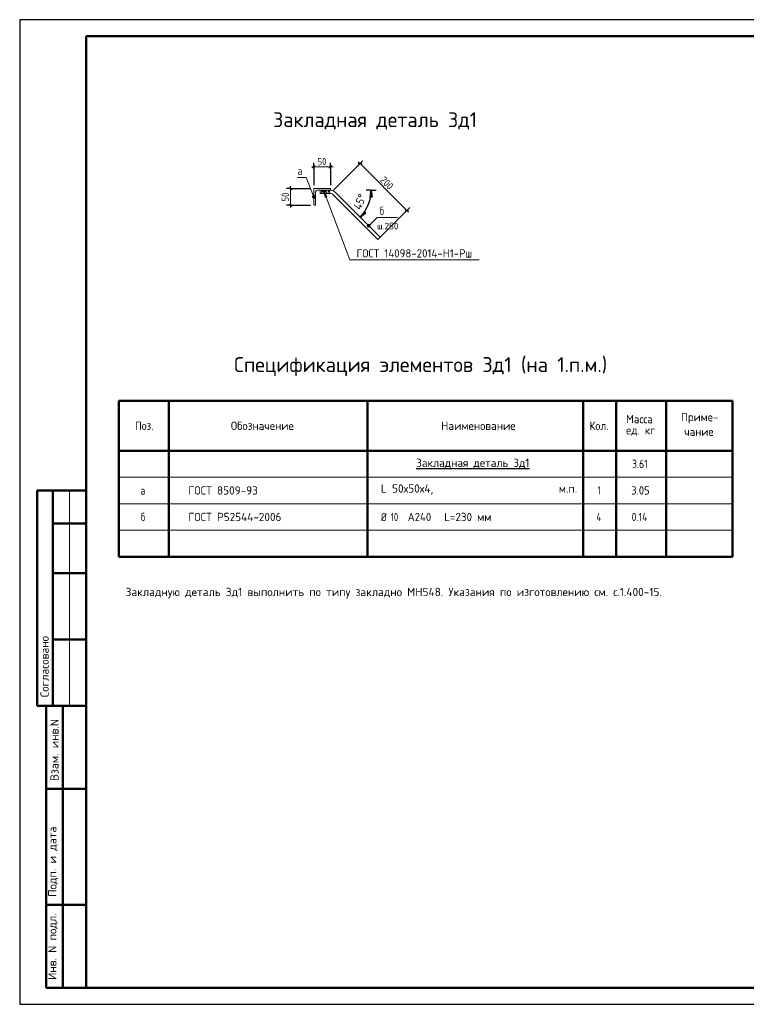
# Model space of a CAD drawing. Header units: millimetres. Extents: x 0 to 50400, y 0 to 35640.
# Tile 1 of 4: x 0 to 26296, y 0 to 35640. Entities that reach past the tile are written whole.
import ezdxf

# ---------------------------------------------------------------- set-up
doc = ezdxf.new("R2010")
doc.units = ezdxf.units.MM
for name, color, linetype, lineweight in [('Standard', 7, 'Continuous', 25), ('Заголовок чертежа', 7, 'Continuous', 25), ('Позиционная метка номер позиции', 7, 'Continuous', 13), ('Размерная линия_ общее', 7, 'Continuous', 13), ('Текст_ общее', 7, 'Continuous', 25)]:
    doc.layers.add(name, color=color, linetype=linetype, lineweight=lineweight)
doc.styles.add('ISOCPEUR', font='txt')

msp = doc.modelspace()

# ---------------------------------------------------------------- hatches: boundary and pattern name
at = {"layer": 'Позиционная метка номер позиции', "linetype": 'Continuous', "lineweight": 13, "transparency": 33554687}
for points in [[(10596, 29235), (10682, 29270), (10657, 29281)], [(10596, 29235), (10657, 29281), (10607, 29260)], [(10599, 29207), (10682, 29270), (10596, 29235)], [(10599, 29207), (10699, 29248), (10682, 29270)], [(10617, 29185), (10699, 29248), (10599, 29207)], [(10607, 29260), (10657, 29281), (10629, 29278)], [(10617, 29185), (10703, 29220), (10699, 29248)], [(10642, 29174), (10703, 29220), (10617, 29185)], [(10642, 29174), (10692, 29195), (10703, 29220)], [(10692, 29195), (10642, 29174), (10670, 29177)], [(12582, 28197), (12672, 28145), (12595, 28221)], [(12582, 28169), (12647, 28131), (12582, 28197)], [(12582, 28197), (12647, 28131), (12672, 28145)], [(12620, 28131), (12582, 28169), (12595, 28145)], [(12582, 28169), (12620, 28131), (12647, 28131)], [(12595, 28221), (12685, 28169), (12620, 28235)], [(12595, 28221), (12672, 28145), (12685, 28169)], [(12620, 28235), (12685, 28169), (12685, 28197)], [(12620, 28235), (12685, 28197), (12647, 28235)], [(12647, 28235), (12685, 28197), (12672, 28221)]]:
    msp.add_hatch(color=7, dxfattribs=at).paths.add_polyline_path(points)
msp.add_hatch(color=7, dxfattribs=at).paths.add_polyline_path([(11050, 29219), (10994, 29467), (11117, 29245)], flags=16)

# ---------------------------------------------------------------- linework, layer by layer
at = {"layer": 'Standard', "color": 7, "linetype": 'Continuous', "lineweight": 25, "transparency": 33554687}
for p, q in [((2400, 35040), (2400, 1270)), ((10604, 30268), (10694, 30358)), ((11204, 30268), (11294, 30358)), ((12252, 30429), (12380, 30429)), ((9759, 29572), (9849, 29482)), ((9759, 28972), (9849, 28882)), ((13947, 28735), (14074, 28735))]:
    msp.add_line(p, q, dxfattribs=at)
at = {"layer": 'Standard', "color": 7, "linetype": 'Continuous', "lineweight": 13, "transparency": 33554687}
for p, q in [((10649, 30313), (10559, 30313)), ((10649, 30313), (11249, 30313)), ((11249, 30313), (11339, 30313)), ((12316, 30429), (12252, 30493)), ((12316, 30429), (14010, 28735)), ((9804, 29527), (9804, 29617)), ((9804, 28927), (9804, 28837)), ((14010, 28735), (14074, 28671)), ((12935, 28484), (13670, 28484)), ((25792, 19080), (3592, 19080)), ((1800, 18600), (1800, 10800)), ((25792, 18120), (3592, 18120)), ((25792, 17160), (3592, 17160))]:
    msp.add_line(p, q, dxfattribs=at)
at = {"layer": 'Standard', "color": 251, "linetype": 'Continuous', "lineweight": -3, "true_color": 0x656565, "transparency": 33554687}
for p, q in [((10649, 30313), (10649, 30463)), ((10649, 30313), (10649, 30163)), ((10649, 30313), (10649, 29647)), ((11249, 30313), (11249, 30463)), ((11249, 30313), (11249, 30163)), ((11249, 30313), (11249, 29647)), ((12316, 30429), (11352, 29465)), ((12316, 30429), (12210, 30323)), ((12316, 30429), (12422, 30535)), ((9804, 29527), (9654, 29527)), ((9804, 29527), (9954, 29527)), ((9804, 29527), (10529, 29527)), ((9804, 28927), (9654, 28927)), ((9804, 28927), (9954, 28927)), ((9804, 28927), (10529, 28927)), ((14010, 28735), (13046, 27770)), ((14010, 28735), (13904, 28629)), ((14010, 28735), (14116, 28841))]:
    msp.add_line(p, q, dxfattribs=at)
at = {"layer": 'Standard', "color": 7, "linetype": 'Continuous', "lineweight": 50, "transparency": 33554687}
for p, q in [((25792, 21840), (3592, 21840)), ((3592, 21840), (3592, 20040)), ((5392, 21840), (5392, 20040)), ((12592, 21840), (12592, 20040)), ((20392, 21840), (20392, 20040)), ((21592, 21840), (21592, 20040)), ((23392, 21840), (23392, 20040)), ((25792, 21840), (25792, 20040)), ((25792, 20040), (3592, 20040)), ((3592, 20040), (3592, 16200)), ((5392, 20040), (5392, 16200)), ((12592, 20040), (12592, 16200)), ((20392, 20040), (20392, 16200)), ((21592, 20040), (21592, 16200)), ((23392, 20040), (23392, 16200)), ((25792, 20040), (25792, 16200)), ((7, 18600), (0, 18600)), ((2400, 18600), (632, 18600)), ((632, 18600), (632, 10800)), ((632, 18600), (632, 10800)), ((1200, 18600), (1200, 10800)), ((2400, 17400), (1200, 17400)), ((25792, 16200), (3592, 16200)), ((2400, 15600), (1200, 15600)), ((2400, 13200), (1200, 13200)), ((0, 10800), (7, 10800)), ((632, 10800), (2400, 10800)), ((960, 600), (960, 10800)), ((960, 600), (960, 10800)), ((1560, 600), (1560, 10800)), ((960, 7800), (2400, 7800)), ((960, 3600), (2400, 3600)), ((2400, 600), (960, 600))]:
    msp.add_line(p, q, dxfattribs=at)
at = {"layer": 'Standard', "color": 7, "linetype": 'Continuous', "lineweight": 25, "transparency": 33554687}
msp.add_lwpolyline([(0, 0), (50400, 0), (50400, 35640), (0, 35640), (0, 0)], close=True, dxfattribs=at)
at = {"layer": 'Standard', "color": 7, "linetype": 'Continuous', "lineweight": 50, "transparency": 33554687}
msp.add_lwpolyline([(2400, 35040), (49800, 35040), (49800, 600), (2400, 600), (2400, 35040)], close=True, dxfattribs=at)
at = {"layer": 'Standard', "color": 7, "linetype": 'Continuous', "lineweight": 13, "transparency": 33554687}
msp.add_lwpolyline([(9804, 29527), (9804, 28947), (9804, 28947), (9804, 28927)], dxfattribs=at)
at = {"layer": 'Позиционная метка номер позиции', "color": 7, "linetype": 'Continuous', "lineweight": 13, "transparency": 33554687}
for p, q in [((10629, 29278), (10629, 29278)), ((10699, 29248), (10699, 29248)), ((10709, 29407), (10709, 28948)), ((11229, 29467), (10769, 29467)), ((10869, 29467), (10869, 29347)), ((10869, 29467), (11237, 29467)), ((11237, 29347), (10869, 29347)), ((10909, 29467), (10994, 29383)), ((10994, 29467), (10909, 29383)), ((10994, 29467), (10994, 29467)), ((10994, 29467), (10994, 29467)), ((10994, 29467), (10994, 29467)), ((10994, 29467), (11117, 29245)), ((11050, 29219), (10994, 29467)), ((11029, 29467), (11114, 29383)), ((11114, 29467), (11029, 29383)), ((11117, 29245), (11050, 29219)), ((11083, 29232), (11090, 29215)), ((11149, 29467), (11234, 29383)), ((11234, 29467), (11149, 29383)), ((11249, 29527), (11249, 29488)), ((10599, 29207), (10599, 29207)), ((10649, 28927), (10689, 28927)), ((10670, 29177), (10670, 29177)), ((12595, 28221), (12595, 28221)), ((12672, 28221), (12672, 28221)), ((12595, 28145), (12595, 28145)), ((12672, 28145), (12672, 28145))]:
    msp.add_line(p, q, dxfattribs=at)
for points in [[(10649, 29227), (10364, 29930), (10057, 29930)], [(11249, 29527), (10649, 29527), (10649, 28927)], [(10994, 29467), (11949, 26943), (16627, 26943)], [(11428, 29388), (13046, 27770), (12961, 27686), (11343, 29304)], [(12634, 28183), (12935, 28484), (13242, 28484)]]:
    msp.add_lwpolyline(points, dxfattribs=at)
for centre in [(10649, 29227), (12634, 28183)]:
    msp.add_circle(centre, 54, dxfattribs=at)
for centre, radius, start, end in [((10769, 29407), 60, 90, 180), ((11229, 29488), 20.4, 270, 0), ((11237, 29197), 270, 45, 90), ((11237, 29197), 150, 45, 90), ((10689, 28948), 20.4, 270, 0)]:
    msp.add_arc(centre, radius, start, end, dxfattribs=at)
at = {"layer": 'Размерная линия_ общее', "color": 7, "linetype": 'Continuous', "lineweight": 25, "transparency": 33554687}
for p, q in [((12725, 29473), (12545, 29473)), ((12689, 29221), (12725, 29473)), ((12725, 29473), (12761, 29221)), ((12725, 29473), (12725, 29203)), ((12725, 29473), (12725, 29473)), ((12725, 29473), (12905, 29473)), ((12320, 28497), (12193, 28624)), ((12473, 28700), (12320, 28497)), ((12320, 28497), (12511, 28687)), ((12320, 28497), (12524, 28649)), ((12320, 28497), (12320, 28497)), ((12320, 28497), (12447, 28369))]:
    msp.add_line(p, q, dxfattribs=at)
for start, end in [(329.3075, 0), (315, 329.3075)]:
    msp.add_arc((11343, 29473), 1382, start, end, dxfattribs=at)

# ---------------------------------------------------------------- texts
at = {"layer": 'Standard', "color": 7, "linetype": 'Continuous', "lineweight": 25, "transparency": 33554687, "style": 'ISOCPEUR'}
for s, insert, char_height, width, attachment_point in [('\\W0.87;50', (10778, 30373), 264, 484.71, 7), ('\\A1;{\\fISOCPEUR|i0|b0;\\H240.000000;\\W1.000000;\\C7;ш.250}\\P', (13316, 28288), 240, 905.14, 2), ('\\W0.92;Поз.', (4173, 20790), 300, 872.97, 7), ('\\W0.97;Обозначение', (7644, 20790), 300, 2499.41, 7), ('\\W0.98;Наименование', (15253, 20790), 300, 2784.79, 7), ('\\W0.93;Кол.', (20621, 20790), 300, 888.23, 7), ('\\W0.95;Масса', (21946, 21033), 300, 1252.12, 7), ('\\W0.96;Приме-', (23932, 21025), 300, 1462.49, 7), ('\\W0.95;ед. кг', (21946, 20583), 300, 1251.5, 7), ('\\W0.95;чание', (24052, 20575), 300, 1221.22, 7), ('\\W0.97;{\\LЗакладная деталь Зд1}', (14347, 19401), 300, 4433.5, 7), ('\\W0.85;3.61', (22162, 19410), 300, 786.4, 7), ('\\W0.80;а', (4372, 18450), 300, 359.82, 7), ('\\W0.98;ГОСТ 8509-93', (6100, 18450), 300, 2694.79, 7), ('\\W0.99;L 50х50х4,                        м.п.', (13072, 18450), 300, 7093.23, 7), ('\\W0.56;1', (20917, 18450), 300, 233.34, 7), ('\\W0.92;3.05', (22132, 18450), 300, 857.73, 7), ('\\W0.78;б', (4387, 17490), 300, 326.42, 7), ('\\W0.98;ГОСТ Р52544-2006', (6100, 17490), 300, 3625.2, 7), ('\\W0.83;Ø', (13072, 17490), 300, 425.01, 7), ('\\W0.75;10', (13431, 17490), 300, 472.27, 7), ('\\W0.94;А240', (14041, 17490), 300, 1070.34, 7), ('\\W0.97;L=230 мм', (15362, 17490), 300, 1853.82, 7), ('\\W0.80;4', (20872, 17490), 300, 359.85, 7), ('\\W0.85;0.14', (22147, 17490), 300, 817.32, 7), ('\\W0.99;Закладную деталь Зд1 выполнить по типу закладно МН548. Указания по изготовлению см. с.1.400-15.', (3835, 14693), 300, 19652.54, 7)]:
    msp.add_mtext(s, dxfattribs=dict(at, insert=insert, char_height=char_height, width=width, attachment_point=attachment_point))
at = {"layer": 'Standard', "color": 7, "linetype": 'Continuous', "lineweight": 25, "transparency": 33554687, "char_height": 264, "attachment_point": 7, "style": 'ISOCPEUR'}
for s, insert, width, rotation in [('\\W0.91;200', (13019, 29811), 674.38, 315), ('\\W0.87;50', (9744, 29056), 484.73, 90)]:
    msp.add_mtext(s, dxfattribs=dict(at, insert=insert, width=width, rotation=rotation))
at = {"layer": 'Standard', "color": 7, "linetype": 'Continuous', "lineweight": 50, "transparency": 33554687, "insert": (7761, 22740), "char_height": 540, "width": 13783.07, "attachment_point": 7, "style": 'ISOCPEUR'}
msp.add_mtext('\\W0.98;Спецификация элементов Зд1 (на 1.п.м.)', dxfattribs=at)
at = {"layer": 'Standard', "color": 7, "linetype": 'Continuous', "lineweight": 50, "transparency": 33554687, "char_height": 300, "attachment_point": 7, "rotation": 90, "style": 'ISOCPEUR'}
for s, insert, width in [('\\A1;{\\fISOCPEUR|i0|b0;\\H300.000000;\\W1.000000;\\C7;Согласовано}\\P', (1050, 11114), 2486.25), ('\\A1;{\\fISOCPEUR|i0|b0;\\H300.000000;\\W1.000000;\\C7;Взам. инв.N}\\P', (1408, 8083), 2290.92), ('\\A1;{\\fISOCPEUR|i0|b0;\\H300.000000;\\W1.000000;\\C7;Подп. и дата}\\P', (1379, 3891), 2636.47), ('\\A1;{\\fISOCPEUR|i0|b0;\\H300.000000;\\W1.000000;\\C7;Инв. N подл.}\\P', (1379, 881), 2426.15)]:
    msp.add_mtext(s, dxfattribs=dict(at, insert=insert, width=width))
at = {"layer": 'Заголовок чертежа', "color": 7, "linetype": 'Continuous', "lineweight": 50, "transparency": 33554687, "insert": (9171, 31665), "char_height": 540, "width": 7980.31, "attachment_point": 7, "style": 'ISOCPEUR'}
msp.add_mtext('\\W0.97;Закладная деталь Зд1', dxfattribs=at)
at = {"layer": 'Размерная линия_ общее', "color": 7, "linetype": 'Continuous', "lineweight": 25, "transparency": 33554687, "insert": (12344, 28734), "char_height": 300, "width": 766.68, "attachment_point": 7, "rotation": 67.5, "style": 'ISOCPEUR'}
msp.add_mtext('\\W0.91;45%%d', dxfattribs=at)
at = {"layer": 'Текст_ общее', "color": 7, "linetype": 'Continuous', "lineweight": 25, "transparency": 33554687, "char_height": 300, "attachment_point": 7, "style": 'ISOCPEUR'}
for s, insert, width in [('\\W0.80;а', (10057, 30018), 359.84), ('\\W0.78;б', (13032, 28573), 326.42), ('\\W0.95;ГОСТ 14098-2014-Н1-Рш', (12187, 27032), 4579.9)]:
    msp.add_mtext(s, dxfattribs=dict(at, insert=insert, width=width))

doc.saveas('drawing.dxf')
